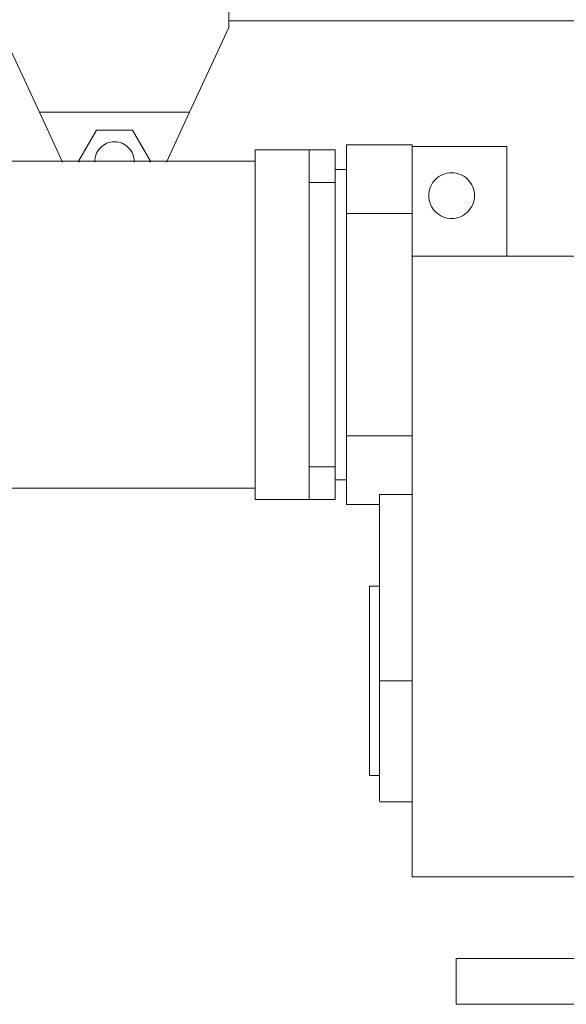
# Model space of a CAD drawing. Header units: millimetres. Extents: x 295996 to 512960, y -33037 to 76497.
# Tile 158 of 256: x 373527 to 373694, y 54601 to 54902. Entities that reach past the tile are written whole.
import ezdxf

# ---------------------------------------------------------------- set-up
doc = ezdxf.new("R2010")
doc.units = ezdxf.units.MM
doc.header["$LTSCALE"] = 0.25
doc.linetypes.add('XKITLINE00', pattern=[0])
doc.layers.get('0').update_dxf_attribs({"lineweight": 20})
doc.layers.add('Položka', color=2, linetype='Continuous', lineweight=0)

msp = doc.modelspace()

# ---------------------------------------------------------------- linework, layer by layer
at = {"linetype": 'XKITLINE00', "lineweight": 0}
for p, q in [((373590.8592, 54979.76799), (373590.8592, 54899.76799)), ((373532.89631, 54873.76799), (373520.85903, 54899.76799)), ((373590.8592, 54899.76799), (373578.82192, 54873.76799)), ((373715.359, 54901.768), (373590.8592, 54901.768)), ((373539.94015, 54858.55275), (373532.89631, 54873.76799)), ((373532.89631, 54873.76799), (373578.82192, 54873.76799)), ((373578.82192, 54873.76799), (373571.77809, 54858.55275)), ((373544.88924, 54858.76798), (373550.3743, 54868.268)), ((373550.3743, 54868.268), (373561.34393, 54868.268)), ((373566.82852, 54858.76798), (373561.34393, 54868.268)), ((373551.54064, 54862.93323), (373551.14439, 54862.47924)), ((373551.97981, 54863.34526), (373551.54064, 54862.93323)), ((373552.45807, 54863.71115), (373551.97981, 54863.34526)), ((373552.97115, 54864.02723), (373552.45807, 54863.71115)), ((373553.51284, 54864.2903), (373552.97115, 54864.02723)), ((373554.07837, 54864.49769), (373553.51284, 54864.2903)), ((373554.66202, 54864.64736), (373554.07837, 54864.49769)), ((373555.25759, 54864.73776), (373554.66202, 54864.64736)), ((373555.85888, 54864.768), (373555.25759, 54864.73776)), ((373556.46065, 54864.73775), (373555.85888, 54864.768)), ((373557.05621, 54864.64734), (373556.46065, 54864.73775)), ((373557.63986, 54864.49769), (373557.05621, 54864.64734)), ((373558.20539, 54864.29028), (373557.63986, 54864.49769)), ((373558.74708, 54864.0272), (373558.20539, 54864.29028)), ((373559.25968, 54863.71113), (373558.74708, 54864.0272)), ((373559.73842, 54863.34523), (373559.25968, 54863.71113)), ((373560.17759, 54862.9332), (373559.73842, 54863.34523)), ((373560.57337, 54862.47919), (373560.17759, 54862.9332)), ((373626.85896, 54842.76693), (373626.85896, 54863.76803)), ((373626.85896, 54863.76803), (373646.85894, 54863.76803)), ((373646.85894, 54863.76803), (373646.85894, 54842.76693)), ((373646.85894, 54863.26795), (373675.85922, 54863.26795)), ((373675.85922, 54863.26795), (373675.85922, 54829.76799)), ((373549.94037, 54859.75177), (373549.87123, 54859.15336)), ((373550.06864, 54860.34027), (373549.94037, 54859.75177)), ((373550.25556, 54860.91292), (373550.06864, 54860.34027)), ((373550.49875, 54861.46396), (373550.25556, 54860.91292)), ((373550.7963, 54861.98783), (373550.49875, 54861.46396)), ((373551.14439, 54862.47924), (373550.7963, 54861.98783)), ((373560.92193, 54861.98778), (373560.57337, 54862.47919)), ((373561.21948, 54861.46392), (373560.92193, 54861.98778)), ((373561.46267, 54860.91289), (373561.21948, 54861.46392)), ((373561.64959, 54860.34024), (373561.46267, 54860.91289)), ((373561.77786, 54859.75173), (373561.64959, 54860.34024)), ((373561.84652, 54859.15331), (373561.77786, 54859.75173)), ((373615.35908, 54862.26802), (373598.85908, 54862.26802)), ((373598.85908, 54862.26802), (373598.85908, 54755.26803)), ((373615.35908, 54852.29843), (373615.35908, 54862.26802)), ((373615.35908, 54862.26802), (373623.35897, 54862.26802)), ((373623.35897, 54852.29843), (373623.35897, 54862.26802)), ((373444.85927, 54858.76804), (373598.85908, 54858.76804)), ((373544.88924, 54858.76798), (373545.01369, 54858.55275)), ((373549.87123, 54859.15336), (373549.86313, 54858.55107)), ((373561.8551, 54858.55102), (373561.84652, 54859.15331)), ((373566.82852, 54858.76798), (373566.70454, 54858.55275)), ((373623.35897, 54856.26798), (373626.85896, 54856.26798)), ((373655.07007, 54854.08824), (373654.51837, 54853.67911)), ((373655.65944, 54854.44146), (373655.07007, 54854.08824)), ((373656.28029, 54854.73519), (373655.65944, 54854.44146)), ((373656.92688, 54854.96657), (373656.28029, 54854.73519)), ((373657.5935, 54855.13347), (373656.92688, 54854.96657)), ((373658.27299, 54855.23432), (373657.5935, 54855.13347)), ((373658.95916, 54855.26793), (373658.27299, 54855.23432)), ((373659.64533, 54855.23432), (373658.95916, 54855.26793)), ((373660.32482, 54855.13347), (373659.64533, 54855.23432)), ((373660.99096, 54854.96657), (373660.32482, 54855.13347)), ((373661.63803, 54854.73519), (373660.99096, 54854.96657)), ((373662.25887, 54854.44146), (373661.63803, 54854.73519)), ((373662.84824, 54854.08824), (373662.25887, 54854.44146)), ((373663.39994, 54853.67911), (373662.84824, 54854.08824)), ((373615.35908, 54852.29843), (373623.35897, 54852.29843)), ((373615.35908, 54852.29843), (373615.35908, 54765.2375)), ((373623.35897, 54765.2375), (373623.35897, 54852.29843)), ((373652.49182, 54850.94672), (373652.26055, 54850.30001)), ((373652.78555, 54851.5678), (373652.49182, 54850.94672)), ((373653.13888, 54852.15693), (373652.78555, 54851.5678)), ((373653.54801, 54852.70875), (373653.13888, 54852.15693)), ((373654.00911, 54853.21777), (373653.54801, 54852.70875)), ((373654.51837, 54853.67911), (373654.00911, 54853.21777)), ((373663.90873, 54853.21777), (373663.39994, 54853.67911)), ((373664.37031, 54852.70875), (373663.90873, 54853.21777)), ((373664.77943, 54852.15693), (373664.37031, 54852.70875)), ((373665.13229, 54851.5678), (373664.77943, 54852.15693)), ((373665.42602, 54850.94672), (373665.13229, 54851.5678)), ((373665.65777, 54850.30001), (373665.42602, 54850.94672)), ((373651.99257, 54848.95413), (373651.95919, 54848.26796)), ((373651.95919, 54848.26796), (373651.99257, 54847.58191)), ((373652.09366, 54849.63363), (373651.99257, 54848.95413)), ((373652.26055, 54850.30001), (373652.09366, 54849.63363)), ((373665.82466, 54849.63363), (373665.65777, 54850.30001)), ((373665.92527, 54848.95413), (373665.82466, 54849.63363)), ((373665.95913, 54848.26796), (373665.92527, 54848.95413)), ((373665.92527, 54847.58191), (373665.95913, 54848.26796)), ((373651.99257, 54847.58191), (373652.09366, 54846.9023)), ((373652.09366, 54846.9023), (373652.26055, 54846.23604)), ((373652.26055, 54846.23604), (373652.49182, 54845.58921)), ((373652.49182, 54845.58921), (373652.78555, 54844.96825)), ((373652.78555, 54844.96825), (373653.13888, 54844.379)), ((373664.77943, 54844.379), (373665.13229, 54844.96825)), ((373665.13229, 54844.96825), (373665.42602, 54845.58921)), ((373665.42602, 54845.58921), (373665.65777, 54846.23604)), ((373665.65777, 54846.23604), (373665.82466, 54846.9023)), ((373665.82466, 54846.9023), (373665.92527, 54847.58191)), ((373626.85896, 54842.76693), (373626.85896, 54774.76912)), ((373626.85896, 54842.76693), (373646.85894, 54842.76693)), ((373646.85894, 54829.76799), (373646.85894, 54842.76693)), ((373653.13888, 54844.379), (373653.54801, 54843.82718)), ((373653.54801, 54843.82718), (373654.00911, 54843.31827)), ((373654.00911, 54843.31827), (373654.51837, 54842.85693)), ((373654.51837, 54842.85693), (373655.07007, 54842.44769)), ((373655.07007, 54842.44769), (373655.65944, 54842.09459)), ((373655.65944, 54842.09459), (373656.28029, 54841.80086)), ((373656.28029, 54841.80086), (373656.92688, 54841.56936)), ((373660.99096, 54841.56936), (373661.63803, 54841.80086)), ((373661.63803, 54841.80086), (373662.25887, 54842.09459)), ((373662.25887, 54842.09459), (373662.84824, 54842.44769)), ((373662.84824, 54842.44769), (373663.39994, 54842.85693)), ((373663.39994, 54842.85693), (373663.90873, 54843.31827)), ((373663.90873, 54843.31827), (373664.37031, 54843.82718)), ((373664.37031, 54843.82718), (373664.77943, 54844.379)), ((373656.92688, 54841.56936), (373657.5935, 54841.40246)), ((373657.5935, 54841.40246), (373658.27299, 54841.30173)), ((373658.95916, 54841.26799), (373658.27299, 54841.30173)), ((373658.95916, 54841.26799), (373659.64533, 54841.30173)), ((373659.64533, 54841.30173), (373660.32482, 54841.40246)), ((373660.32482, 54841.40246), (373660.99096, 54841.56936)), ((373646.85894, 54829.76799), (373646.85894, 54639.76794)), ((373646.85894, 54829.76799), (373711.35927, 54829.76799)), ((373626.85896, 54774.76912), (373626.85896, 54753.76802)), ((373626.85896, 54774.76912), (373646.85894, 54774.76912)), ((373623.35897, 54765.2375), (373615.35908, 54765.2375)), ((373615.35908, 54765.2375), (373615.35908, 54755.26803)), ((373623.35897, 54755.26803), (373623.35897, 54765.2375)), ((373626.85896, 54761.26795), (373623.35897, 54761.26795)), ((373598.85908, 54758.76801), (373444.85927, 54758.76801)), ((373615.35908, 54755.26803), (373598.85908, 54755.26803)), ((373623.35897, 54755.26803), (373615.35908, 54755.26803)), ((373636.85919, 54756.76911), (373646.85894, 54756.76911)), ((373636.85919, 54756.76911), (373636.85919, 54699.768)), ((373626.85896, 54753.76802), (373636.85919, 54753.76802)), ((373633.85893, 54728.76804), (373633.85893, 54670.76795)), ((373633.85893, 54728.76804), (373636.85919, 54728.76804)), ((373636.85919, 54699.768), (373636.85919, 54663.03771)), ((373636.85919, 54699.768), (373646.85894, 54699.768)), ((373633.85893, 54670.76795), (373636.85919, 54670.76795)), ((373646.85894, 54662.76794), (373636.85919, 54662.76794)), ((373646.85894, 54639.76794), (373711.35927, 54639.76794))]:
    msp.add_line(p, q, dxfattribs=at)
at = {"layer": 'Položka', "linetype": 'XKITLINE00', "lineweight": 0}
for p, q in [((373660.34418, 54600.76776), (373660.34418, 54614.76776)), ((373660.34418, 54614.76776), (373960.34418, 54614.76776)), ((373779.09418, 54600.76776), (373660.34418, 54600.76776))]:
    msp.add_line(p, q, dxfattribs=at)

doc.saveas('drawing.dxf')
